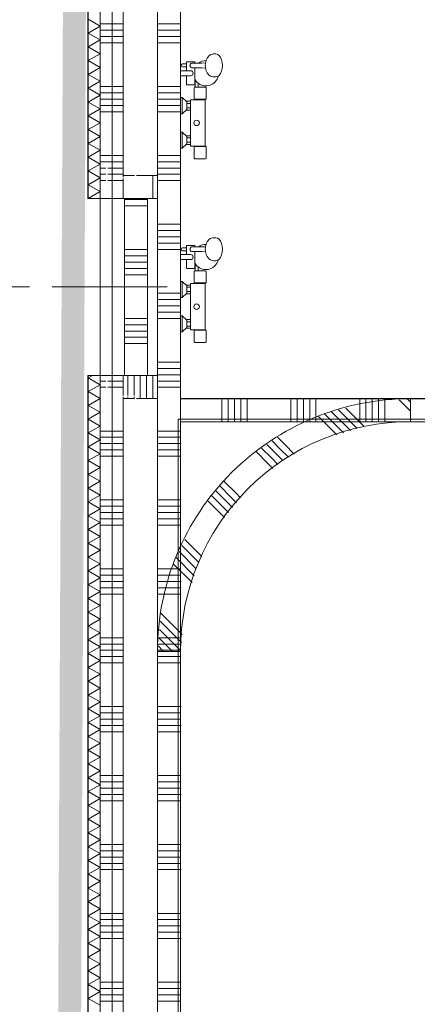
# Model space of a CAD drawing. Header units: millimetres. Extents: x -409 to 257590, y -7854 to 67330.
# Tile 79 of 205: x 57320 to 59051, y 12614 to 16901. Entities that reach past the tile are written whole.
import ezdxf

# ---------------------------------------------------------------- set-up
doc = ezdxf.new("R2010")
doc.units = ezdxf.units.MM
doc.header["$MEASUREMENT"] = 0
doc.linetypes.add('B0202', pattern=[800, 500, -100, 100, -100])
doc.linetypes.add('B0701', pattern=[234.119993, 155.999994, -78.119999])
for name, color, linetype in [('22 NC Binnenwanden', 7, 'Continuous'), ('22 NC Binnenwanden Doorsnede-arcering', 7, 'Continuous'), ('New_22 NC Binnenwanden', 7, 'Continuous'), ('New_22 NC Binnenwanden Deuren', 7, 'Continuous'), ('New_22 NC Binnenwanden Doorsnede-arcering', 7, 'Continuous'), ('New_22 NC Binnenwanden Laagscheidingslijnen', 7, 'Continuous'), ('New_22 NC Binnenwanden Ramen', 7, 'Continuous'), ('New_23 Vloeren', 7, 'Continuous'), ('New_74 Sanitair', 7, 'Continuous'), ('New_Info Wandafwerking aanduiding', 7, 'Continuous'), ('New_Info Wandafwerking aanduiding Doorsnede-arcering', 7, 'Continuous'), ('New_Z Ruimtefuncties Zone omranding', 7, 'Continuous')]:
    doc.layers.add(name, color=color, linetype=linetype)

# ---------------------------------------------------------------- blocks, each defined once
blk = doc.blocks.new('Slab_1_2', base_point=(0, 42578.3))
at = {"layer": 'New_23 Vloeren', "color": 1, "linetype": 'Continuous', "lineweight": 0, "flags": 128}
blk.add_lwpolyline([(58010, 15161.3), (61790, 15161.3), (61790, 12110.1, -0.396084), (60868.1, 11130.4), (60868.1, 11130.3), (59293.4, 11130.3), (59293.4, 8940), (58010, 8940), (58010, 11850)], format="xyb", close=True, dxfattribs=at)
blk = doc.blocks.new('*X153')
at = {"layer": 'New_22 NC Binnenwanden Doorsnede-arcering', "color": 254, "linetype": 'Continuous', "lineweight": 0, "true_color": 0xe9ebeb}
for p, q in [((58971.5, 15246.2), (59021.4, 15196.3)), ((59007.2, 15249.3), (59021.4, 15235)), ((58647.2, 15185.2), (58729.8, 15102.4)), ((58677.8, 15193.4), (58759.6, 15111.4)), ((58708.4, 15201.5), (58789.4, 15120.4)), ((58739.1, 15209.7), (58819.2, 15129.4)), ((58620.4, 15173.2), (58700.1, 15093.4)), ((58395.8, 15051.2), (58435, 15011.9)), ((58418.7, 15067.1), (58454.4, 15031.3)), ((58441.5, 15083.1), (58473.9, 15050.7)), ((58473.9, 15050.7), (58515.3, 15009.2)), ((58350.2, 15019.3), (58396.2, 14973.1)), ((58373, 15035.2), (58415.6, 14992.5)), ((58435, 15011.9), (58464.8, 14982.1)), ((58454.4, 15031.3), (58490, 14995.7)), ((58396.2, 14973.1), (58422.1, 14947.2)), ((58415.6, 14992.5), (58443.4, 14964.7)), ((58210, 14890.3), (58261.6, 14838.7)), ((58172.4, 14850.4), (58222.8, 14799.9)), ((58190.6, 14870.9), (58242.2, 14819.3)), ((58261.6, 14838.7), (58281.3, 14819)), ((58140.4, 14804.8), (58183.9, 14761.1)), ((58156.4, 14827.6), (58203.4, 14780.5)), ((58222.8, 14799.9), (58246.3, 14776.4)), ((58242.2, 14819.3), (58263.8, 14797.7)), ((58183.9, 14761.1), (58211.3, 14733.8)), ((58203.4, 14780.5), (58228.8, 14755.1)), ((58038.2, 14637.9), (58049.3, 14626.7)), ((58049.3, 14626.7), (58112.3, 14563.6)), ((58013.5, 14584.9), (58088.9, 14509.4)), ((58025.8, 14611.4), (58029.9, 14607.3)), ((58029.9, 14607.3), (58098.8, 14538.3)), ((58001.1, 14558.5), (58079.9, 14479.6)), ((57988.8, 14532), (58070.9, 14449.8)), ((57931.5, 14281.3), (58023.8, 14188.9)), ((57934.6, 14317), (58027.3, 14224.2)), ((57928.3, 14245.7), (58020.3, 14153.6)), ((57925.2, 14210), (57984.6, 14150.5)), ((57922.1, 14174.3), (57945.8, 14150.5))]:
    blk.add_line(p, q, dxfattribs=at)
blk = doc.blocks.new('Wall_24_2', base_point=(59021.3, 15150.5))
at = {"layer": 'New_22 NC Binnenwanden', "color": 8, "linetype": 'Continuous', "lineweight": 0, "true_color": 0x778488, "flags": 128}
for points in [[(59021.4, 15250.5), (59021.3, 15150.5)], [(57920, 14150.5), (58020, 14150.5)]]:
    blk.add_lwpolyline(points, dxfattribs=at)
at = {"layer": 'New_22 NC Binnenwanden', "color": 8, "linetype": 'Continuous', "lineweight": 0, "true_color": 0x778488}
for radius in [1100, 1000]:
    blk.add_arc((59020, 14150.5), radius, 89.9252, 180, dxfattribs=at)
at = {"layer": 'New_22 NC Binnenwanden', "color": 8, "lineweight": 0, "true_color": 0x778488}
blk.add_blockref('*X153', (0, 0), dxfattribs=at)
blk = doc.blocks.new('*X542')
at = {"layer": 'New_22 NC Binnenwanden Doorsnede-arcering', "color": 254, "linetype": 'Continuous', "lineweight": 0, "true_color": 0xe9ebeb}
for p, q in [((57670, 16872.5), (57618, 16902.5)), ((57670, 16872.5), (57618, 16842.5)), ((57670, 16812.4), (57618, 16842.5)), ((57670, 16812.4), (57618, 16782.4)), ((57670, 16752.4), (57618, 16782.4)), ((57670, 16752.4), (57618, 16722.4)), ((57670, 16692.4), (57618, 16722.4)), ((57670, 16692.4), (57618, 16662.3)), ((57670, 16632.3), (57618, 16662.3)), ((57670, 16632.3), (57618, 16602.3)), ((57670, 16572.3), (57618, 16602.3)), ((57670, 16572.3), (57618, 16542.2)), ((57670, 16512.2), (57618, 16542.2)), ((57670, 16512.2), (57618, 16482.2)), ((57670, 16452.2), (57618, 16482.2)), ((57670, 16452.2), (57618, 16422.2)), ((57670, 16392.1), (57618, 16422.2)), ((57670, 16392.1), (57618, 16362.1)), ((57670, 16332.1), (57618, 16362.1)), ((57670, 16332.1), (57618, 16302.1)), ((57670, 16272), (57618, 16302.1)), ((57670, 16272), (57618, 16242)), ((57670, 16212), (57618, 16242)), ((57670, 16212), (57618, 16182)), ((57670, 16152), (57618, 16182)), ((57670, 16152), (57618.1, 16122))]:
    blk.add_line(p, q, dxfattribs=at)
blk = doc.blocks.new('*X543')
at = {"layer": 'New_22 NC Binnenwanden Doorsnede-arcering', "color": 254, "linetype": 'Continuous', "lineweight": 0, "true_color": 0xe9ebeb}
for p, q in [((57636.4, 15352), (57618, 15341.4)), ((57670, 15311.3), (57618, 15341.4)), ((57670, 15311.3), (57618, 15281.3)), ((57670, 15251.3), (57618, 15281.3)), ((57670, 15251.3), (57618, 15221.3)), ((57670, 15191.2), (57618, 15221.3)), ((57670, 15191.2), (57618, 15161.2)), ((57670, 15131.2), (57618, 15161.2)), ((57670, 15131.2), (57618, 15101.2)), ((57670, 15071.2), (57618, 15101.2)), ((57670, 15071.2), (57618, 15041.1)), ((57670, 15011.1), (57618, 15041.1)), ((57670, 15011.1), (57618, 14981.1)), ((57670, 14951.1), (57618, 14981.1)), ((57670, 14951.1), (57618, 14921)), ((57670, 14891), (57618, 14921)), ((57670, 14891), (57618, 14861)), ((57670, 14831), (57618, 14861)), ((57670, 14831), (57618, 14801)), ((57670, 14770.9), (57618, 14801)), ((57670, 14770.9), (57618, 14740.9)), ((57670, 14710.9), (57618, 14740.9)), ((57670, 14710.9), (57618, 14680.9)), ((57670, 14650.8), (57618, 14680.9)), ((57670, 14650.8), (57618, 14620.8)), ((57670, 14590.8), (57618, 14620.8)), ((57670, 14590.8), (57618, 14560.8)), ((57670, 14530.8), (57618, 14560.8)), ((57670, 14530.8), (57618, 14500.7)), ((57670, 14470.7), (57618, 14500.7)), ((57670, 14470.7), (57618, 14440.7)), ((57670, 14410.7), (57618, 14440.7)), ((57670, 14410.7), (57618, 14380.6)), ((57670, 14350.6), (57618, 14380.6)), ((57670, 14350.6), (57618, 14320.6)), ((57670, 14290.6), (57618, 14320.6)), ((57670, 14290.6), (57618, 14260.6)), ((57670, 14230.5), (57618, 14260.6)), ((57670, 14230.5), (57618, 14200.5)), ((57670, 14170.5), (57618, 14200.5)), ((57670, 14170.5), (57618, 14140.5)), ((57670, 14110.4), (57618, 14140.5)), ((57670, 14110.4), (57618, 14080.4)), ((57670, 14050.4), (57618, 14080.4)), ((57670, 14050.4), (57618, 14020.4)), ((57670, 13990.4), (57618, 14020.4)), ((57670, 13990.4), (57618, 13960.3)), ((57670, 13930.3), (57618, 13960.3)), ((57670, 13930.3), (57618, 13900.3)), ((57670, 13870.3), (57618, 13900.3)), ((57670, 13870.3), (57618, 13840.2)), ((57670, 13810.2), (57618, 13840.2)), ((57670, 13810.2), (57618, 13780.2)), ((57670, 13750.2), (57618, 13780.2)), ((57670, 13750.2), (57618, 13720.2)), ((57670, 13690.1), (57618, 13720.2)), ((57670, 13690.1), (57618, 13660.1)), ((57670, 13630.1), (57618, 13660.1)), ((57670, 13630.1), (57618, 13600.1)), ((57670, 13570), (57618, 13600.1)), ((57670, 13570), (57618, 13540)), ((57670, 13510), (57618, 13540)), ((57670, 13510), (57618, 13480)), ((57670, 13450), (57618, 13480)), ((57670, 13450), (57618, 13419.9)), ((57670, 13389.9), (57618, 13419.9)), ((57670, 13389.9), (57618, 13359.9)), ((57670, 13329.9), (57618, 13359.9)), ((57670, 13329.9), (57618, 13299.8)), ((57670, 13269.8), (57618, 13299.8)), ((57670, 13269.8), (57618, 13239.8)), ((57670, 13209.8), (57618, 13239.8)), ((57670, 13209.8), (57618, 13179.8)), ((57670, 13149.7), (57618, 13179.8)), ((57670, 13149.7), (57618, 13119.7)), ((57670, 13089.7), (57618, 13119.7)), ((57670, 13089.7), (57618, 13059.7)), ((57670, 13029.6), (57618, 13059.7)), ((57670, 13029.6), (57618, 12999.6)), ((57670, 12969.6), (57618, 12999.6)), ((57670, 12969.6), (57618, 12939.6)), ((57670, 12909.6), (57618, 12939.6)), ((57670, 12909.6), (57618, 12879.5)), ((57670, 12849.5), (57618, 12879.5)), ((57670, 12849.5), (57618, 12819.5)), ((57670, 12789.5), (57618, 12819.5)), ((57670, 12789.5), (57618, 12759.4)), ((57670, 12729.4), (57618, 12759.4)), ((57670, 12729.4), (57618, 12699.4)), ((57670, 12669.4), (57618, 12699.4)), ((57670, 12669.4), (57618, 12639.4)), ((57670, 12609.3), (57618, 12639.4))]:
    blk.add_line(p, q, dxfattribs=at)
blk = doc.blocks.new('D rechthoekige opening 22_16')
at = {"layer": 'New_22 NC Binnenwanden Deuren', "color": 9, "linetype": 'Continuous', "lineweight": 0}
for p, q in [((-385, 52), (-385, 53)), ((-385, 0), (-385, 52)), ((385, 52), (385, 53)), ((385, 0), (385, 52))]:
    blk.add_line(p, q, dxfattribs=at)
at = {"layer": 'New_22 NC Binnenwanden Deuren', "color": 9, "linetype": 'B0701', "lineweight": 0}
blk.add_line((-385, 0), (385, 0), dxfattribs=at)
blk = doc.blocks.new('Wall_118_2', base_point=(57670, 21290))
at = {"layer": 'New_22 NC Binnenwanden', "color": 8, "linetype": 'Continuous', "lineweight": 0, "true_color": 0x778488}
for p, q in [((57618, 16122), (57617, 16122)), ((57670, 16122), (57618, 16122)), ((57618, 15352), (57617, 15352)), ((57670, 15352), (57618, 15352))]:
    blk.add_line(p, q, dxfattribs=at)
at = {"layer": 'New_22 NC Binnenwanden', "color": 8, "linetype": 'Continuous', "lineweight": 0, "true_color": 0x778488, "flags": 128}
for points in [[(57617, 21290), (57617, 16122)], [(57670, 16122), (57670, 21290)], [(57617, 15352), (57617, 10867.4)], [(57670, 10867.4), (57670, 15352)]]:
    blk.add_lwpolyline(points, dxfattribs=at)
at = {"layer": 'New_22 NC Binnenwanden Laagscheidingslijnen', "color": 8, "linetype": 'Continuous', "lineweight": 0, "true_color": 0x778488}
for p, q in [((57618, 21290), (57618, 16122)), ((57618, 15352), (57618, 10867.4))]:
    blk.add_line(p, q, dxfattribs=at)
at = {"layer": 'New_22 NC Binnenwanden', "color": 8, "lineweight": 0, "true_color": 0x778488}
for name in ['*X542', '*X543']:
    blk.add_blockref(name, (0, 0), dxfattribs=at)
at = {"layer": 'New_22 NC Binnenwanden Deuren', "color": 1, "linetype": 'Continuous', "lineweight": 0, "zscale": 1000, "rotation": 90}
blk.add_blockref('D rechthoekige opening 22_16', (57670, 15737), dxfattribs=at)
blk = doc.blocks.new('*X897')
at = {"layer": 'New_22 NC Binnenwanden Doorsnede-arcering', "color": 254, "linetype": 'Continuous', "lineweight": 0, "true_color": 0xe9ebeb}
for p, q in [((58200, 15250), (58200, 15150)), ((58227.4, 15250), (58227.4, 15150)), ((58254.9, 15250), (58254.9, 15150)), ((58282.3, 15250), (58282.3, 15150)), ((58309.7, 15250), (58309.7, 15150)), ((58500, 15250), (58500, 15150)), ((58527.4, 15250), (58527.4, 15150)), ((58554.9, 15250), (58554.9, 15150)), ((58582.3, 15250), (58582.3, 15150)), ((58609.7, 15250), (58609.7, 15150)), ((58800, 15250), (58800, 15150)), ((58827.4, 15250), (58827.4, 15150)), ((58854.9, 15250), (58854.9, 15150)), ((58882.3, 15250), (58882.3, 15150)), ((58909.7, 15250), (58909.7, 15150)), ((59100, 15250), (59100, 15150)), ((59127.4, 15250), (59127.4, 15150)), ((59154.9, 15250), (59154.9, 15150)), ((59182.3, 15250), (59182.3, 15150)), ((59209.7, 15250), (59209.7, 15150)), ((59400, 15250), (59400, 15150)), ((59427.4, 15250), (59427.4, 15150)), ((59454.9, 15250), (59454.9, 15150)), ((59482.3, 15250), (59482.3, 15150)), ((59509.7, 15250), (59509.7, 15150)), ((59700, 15250), (59700, 15150)), ((59727.4, 15250), (59727.4, 15150)), ((59754.9, 15250), (59754.9, 15150)), ((59782.3, 15250), (59782.3, 15150)), ((59809.7, 15250), (59809.7, 15150)), ((60000, 15250), (60000, 15150)), ((60027.4, 15250), (60027.4, 15150)), ((60054.9, 15250), (60054.9, 15150)), ((60082.3, 15250), (60082.3, 15150))]:
    blk.add_line(p, q, dxfattribs=at)
blk = doc.blocks.new('*X898')
at = {"layer": 'New_22 NC Binnenwanden Doorsnede-arcering', "color": 254, "linetype": 'Continuous', "lineweight": 0, "true_color": 0xe9ebeb}
for p, q in [((60900, 15250), (60900, 15150)), ((60927.4, 15250), (60927.4, 15150)), ((60954.9, 15250), (60954.9, 15150)), ((60982.3, 15250), (60982.3, 15150)), ((61009.7, 15250), (61009.7, 15150)), ((61200, 15250), (61200, 15150)), ((61227.4, 15250), (61227.4, 15150)), ((61254.9, 15250), (61254.9, 15150)), ((61282.3, 15250), (61282.3, 15150)), ((61309.7, 15250), (61309.7, 15150)), ((61500, 15250), (61500, 15150)), ((61527.4, 15250), (61527.4, 15150)), ((61554.9, 15250), (61554.9, 15150)), ((61582.3, 15250), (61582.3, 15150)), ((61609.7, 15250), (61609.7, 15150))]:
    blk.add_line(p, q, dxfattribs=at)
blk = doc.blocks.new('R1 22_10')
at = {"layer": 'New_22 NC Binnenwanden Ramen', "color": 1, "linetype": 'Continuous', "lineweight": 0}
for p, q in [((-375, 0), (-308, 0)), ((-308, 0), (-308, -139)), ((-308, 0), (308, 0)), ((308, -139), (308, 0)), ((308, 0), (375, 0)), ((-308, -139), (-375, -139)), ((308, -139), (-308, -139)), ((375, -139), (308, -139))]:
    blk.add_line(p, q, dxfattribs=at)
at = {"layer": 'New_22 NC Binnenwanden Ramen', "color": 9, "linetype": 'Continuous', "lineweight": 0}
for p, q in [((-375, -14), (375, -14)), ((-375, -114), (375, -114))]:
    blk.add_line(p, q, dxfattribs=at)
at = {"layer": 'New_22 NC Binnenwanden Ramen', "color": 7, "linetype": 'Continuous', "lineweight": 0}
for p, q in [((-375, -14), (-375, -114)), ((-375, -14), (-375, -114)), ((375, -14), (375, -114)), ((375, -14), (375, -114))]:
    blk.add_line(p, q, dxfattribs=at)
blk = doc.blocks.new('Wall_222_2', base_point=(61760.1, 15250))
at = {"layer": 'New_22 NC Binnenwanden', "color": 8, "linetype": 'Continuous', "lineweight": 0, "true_color": 0x778488}
for p, q in [((60090, 15250), (60090, 15150)), ((60840, 15250), (60840, 15150))]:
    blk.add_line(p, q, dxfattribs=at)
at = {"layer": 'New_22 NC Binnenwanden', "color": 8, "linetype": 'Continuous', "lineweight": 0, "true_color": 0x778488, "flags": 128}
for points in [[(59980, 15250), (58020, 15250)], [(58020, 15150), (58020, 15250)], [(60090, 15250), (60080, 15250)], [(61760.1, 15250), (60840, 15250)], [(61760.1, 15150), (61760.1, 15250)], [(58020, 15150), (59980, 15150)], [(60080, 15150), (60090, 15150)], [(60840, 15150), (61760.1, 15150)]]:
    blk.add_lwpolyline(points, dxfattribs=at)
at = {"layer": 'New_22 NC Binnenwanden', "color": 8, "lineweight": 0, "true_color": 0x778488}
for name in ['*X897', '*X898']:
    blk.add_blockref(name, (0, 0), dxfattribs=at)
at = {"layer": 'New_22 NC Binnenwanden Ramen', "color": 1, "linetype": 'Continuous', "lineweight": 0, "zscale": 1000}
blk.add_blockref('R1 22_10', (60465, 15264), dxfattribs=at)
blk = doc.blocks.new('*X996')
at = {"layer": 'New_22 NC Binnenwanden Doorsnede-arcering', "color": 254, "linetype": 'Continuous', "lineweight": 0, "true_color": 0xe9ebeb}
for p, q in [((57920, 16882.3), (58020, 16882.3)), ((57920, 16854.9), (58020, 16854.9)), ((57920, 16827.4), (58020, 16827.4)), ((57920, 16800), (58020, 16800)), ((57920, 16609.7), (58020, 16609.7)), ((57920, 16582.3), (58020, 16582.3)), ((57920, 16554.9), (58020, 16554.9)), ((57920, 16527.4), (58020, 16527.4)), ((57920, 16500), (58020, 16500)), ((57920, 16309.7), (58020, 16309.7)), ((57920, 16282.3), (58020, 16282.3)), ((57920, 16254.9), (58020, 16254.9)), ((57920, 16227.4), (58020, 16227.4)), ((57920, 16200), (58020, 16200)), ((57920, 16009.7), (58020, 16009.7)), ((57920, 15982.3), (58020, 15982.3)), ((57920, 15954.9), (58020, 15954.9)), ((57920, 15927.4), (58020, 15927.4)), ((57920, 15900), (58020, 15900)), ((57920, 15709.7), (58020, 15709.7)), ((57920, 15682.3), (58020, 15682.3)), ((57920, 15654.9), (58020, 15654.9)), ((57920, 15627.4), (58020, 15627.4)), ((57920, 15600), (58020, 15600)), ((57920, 15409.7), (58020, 15409.7)), ((57920, 15382.3), (58020, 15382.3)), ((57920, 15354.9), (58020, 15354.9)), ((57920, 15327.4), (58020, 15327.4)), ((57920, 15300), (58020, 15300)), ((57920, 15109.7), (58020, 15109.7)), ((57920, 15082.3), (58020, 15082.3)), ((57920, 15054.9), (58020, 15054.9)), ((57920, 15027.4), (58020, 15027.4)), ((57920, 15000), (58020, 15000)), ((57920, 14809.7), (58020, 14809.7)), ((57920, 14782.3), (58020, 14782.3)), ((57920, 14754.9), (58020, 14754.9)), ((57920, 14727.4), (58020, 14727.4)), ((57920, 14700), (58020, 14700)), ((57920, 14509.7), (58020, 14509.7)), ((57920, 14482.3), (58020, 14482.3)), ((57920, 14454.9), (58020, 14454.9)), ((57920, 14427.4), (58020, 14427.4)), ((57920, 14400), (58020, 14400)), ((57920, 14209.7), (58020, 14209.7)), ((57920, 14182.3), (58020, 14182.3)), ((57920, 14154.9), (58020, 14154.9)), ((57920, 14127.4), (58020, 14127.4)), ((57920, 14100), (58020, 14100)), ((57920, 13909.7), (58020, 13909.7)), ((57920, 13882.3), (58020, 13882.3)), ((57920, 13854.9), (58020, 13854.9)), ((57920, 13827.4), (58020, 13827.4)), ((57920, 13800), (58020, 13800)), ((57920, 13609.7), (58020, 13609.7)), ((57920, 13582.3), (58020, 13582.3)), ((57920, 13554.9), (58020, 13554.9)), ((57920, 13527.4), (58020, 13527.4)), ((57920, 13500), (58020, 13500)), ((57920, 13309.7), (58020, 13309.7)), ((57920, 13282.3), (58020, 13282.3)), ((57920, 13254.9), (58020, 13254.9)), ((57920, 13227.4), (58020, 13227.4)), ((57920, 13200), (58020, 13200)), ((57920, 13009.7), (58020, 13009.7)), ((57920, 12982.3), (58020, 12982.3)), ((57920, 12954.9), (58020, 12954.9)), ((57920, 12927.4), (58020, 12927.4)), ((57920, 12900), (58020, 12900)), ((57920, 12709.7), (58020, 12709.7)), ((57920, 12682.3), (58020, 12682.3)), ((57920, 12654.9), (58020, 12654.9)), ((57920, 12627.4), (58020, 12627.4))]:
    blk.add_line(p, q, dxfattribs=at)
blk = doc.blocks.new('*X1002')
at = {"layer": 'New_22 NC Binnenwanden Doorsnede-arcering', "color": 254, "linetype": 'Continuous', "lineweight": 0, "true_color": 0xe9ebeb}
for p, q in [((57670, 16882.3), (57770, 16882.3)), ((57670, 16854.9), (57770, 16854.9)), ((57670, 16827.4), (57770, 16827.4)), ((57670, 16800), (57770, 16800)), ((57670, 16609.7), (57770, 16609.7)), ((57670, 16582.3), (57770, 16582.3)), ((57670, 16554.9), (57770, 16554.9)), ((57670, 16527.4), (57770, 16527.4)), ((57670, 16500), (57770, 16500)), ((57670, 16309.7), (57770, 16309.7)), ((57670, 16282.3), (57770, 16282.3)), ((57670, 16254.9), (57695, 16254.9)), ((57703.5, 16254.9), (57770, 16254.9)), ((57670, 16227.4), (57695, 16227.4)), ((57703.5, 16227.4), (57770, 16227.4)), ((57670, 16200), (57695, 16200)), ((57703.5, 16200), (57770, 16200))]:
    blk.add_line(p, q, dxfattribs=at)
blk = doc.blocks.new('*X1003')
at = {"layer": 'New_22 NC Binnenwanden Doorsnede-arcering', "color": 254, "linetype": 'Continuous', "lineweight": 0, "true_color": 0xe9ebeb}
for p, q in [((57670, 15327.4), (57695, 15327.4)), ((57703.5, 15327.4), (57770, 15327.4)), ((57670, 15300), (57695, 15300)), ((57703.5, 15300), (57770, 15300)), ((57670, 15109.7), (57770, 15109.7)), ((57670, 15082.3), (57770, 15082.3)), ((57670, 15054.9), (57770, 15054.9)), ((57670, 15027.4), (57770, 15027.4)), ((57670, 15000), (57770, 15000)), ((57670, 14809.7), (57770, 14809.7)), ((57670, 14782.3), (57770, 14782.3)), ((57670, 14754.9), (57770, 14754.9)), ((57670, 14727.4), (57770, 14727.4)), ((57670, 14700), (57770, 14700)), ((57670, 14509.7), (57770, 14509.7)), ((57670, 14482.3), (57770, 14482.3)), ((57670, 14454.9), (57770, 14454.9)), ((57670, 14427.4), (57770, 14427.4)), ((57670, 14400), (57770, 14400)), ((57670, 14209.7), (57770, 14209.7)), ((57670, 14182.3), (57770, 14182.3)), ((57670, 14154.9), (57770, 14154.9)), ((57670, 14127.4), (57770, 14127.4)), ((57670, 14100), (57770, 14100)), ((57670, 13909.7), (57770, 13909.7)), ((57670, 13882.3), (57770, 13882.3)), ((57670, 13854.9), (57770, 13854.9)), ((57670, 13827.4), (57770, 13827.4)), ((57670, 13800), (57770, 13800)), ((57670, 13609.7), (57770, 13609.7)), ((57670, 13582.3), (57770, 13582.3)), ((57670, 13554.9), (57770, 13554.9)), ((57670, 13527.4), (57770, 13527.4)), ((57670, 13500), (57770, 13500)), ((57670, 13309.7), (57770, 13309.7)), ((57670, 13282.3), (57770, 13282.3)), ((57670, 13254.9), (57770, 13254.9)), ((57670, 13227.4), (57770, 13227.4)), ((57670, 13200), (57770, 13200)), ((57670, 13009.7), (57770, 13009.7)), ((57670, 12982.3), (57770, 12982.3)), ((57670, 12954.9), (57770, 12954.9)), ((57670, 12927.4), (57770, 12927.4)), ((57670, 12900), (57770, 12900)), ((57670, 12709.7), (57770, 12709.7)), ((57670, 12682.3), (57770, 12682.3)), ((57670, 12654.9), (57770, 12654.9)), ((57670, 12627.4), (57770, 12627.4))]:
    blk.add_line(p, q, dxfattribs=at)
blk = doc.blocks.new('R nis rechthoekig 22_2')
at = {"layer": 'New_22 NC Binnenwanden Ramen', "color": 1, "linetype": 'Continuous', "lineweight": 0}
for p, q in [((-385, 96), (-385, -11)), ((385, 96), (-385, 96)), ((-385, 96), (385, 96)), ((385, -11), (385, 96)), ((-385, -11), (385, -11))]:
    blk.add_line(p, q, dxfattribs=at)
blk = doc.blocks.new('Wall_247_2', base_point=(57845, 325))
at = {"layer": 'New_22 NC Binnenwanden', "color": 8, "linetype": 'Continuous', "lineweight": 0, "true_color": 0x778488}
for p, q in [((57670, 16122), (57777, 16122)), ((57777, 15352), (57777, 16122)), ((57670, 15352), (57777, 15352))]:
    blk.add_line(p, q, dxfattribs=at)
at = {"layer": 'New_22 NC Binnenwanden', "color": 8, "linetype": 'Continuous', "lineweight": 0, "true_color": 0x778488, "flags": 128}
for points in [[(57670, 21289), (57670, 16122)], [(58020, 8500.9), (58020, 21289)], [(57670, 15352), (57670, 10867.6)]]:
    blk.add_lwpolyline(points, dxfattribs=at)
at = {"layer": 'New_22 NC Binnenwanden Laagscheidingslijnen', "color": 8, "linetype": 'Continuous', "lineweight": 0, "true_color": 0x778488}
for p, q in [((57770, 17275), (57770, 16214.8)), ((57920, 8825), (57920, 17275)), ((57770, 16209.3), (57770, 16122)), ((57770, 15352), (57770, 15264.8)), ((57770, 15259.3), (57770, 8825))]:
    blk.add_line(p, q, dxfattribs=at)
at = {"layer": 'New_22 NC Binnenwanden', "color": 8, "lineweight": 0, "true_color": 0x778488}
for name in ['*X1002', '*X996', '*X1003']:
    blk.add_blockref(name, (0, 0), dxfattribs=at)
at = {"layer": 'New_22 NC Binnenwanden Ramen', "color": 1, "linetype": 'Continuous', "lineweight": 0, "zscale": 1000, "rotation": 89.99999999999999}
blk.add_blockref('R nis rechthoekig 22_2', (57766, 15737), dxfattribs=at)
blk = doc.blocks.new('*X1367')
at = {"layer": 'New_22 NC Binnenwanden Doorsnede-arcering', "color": 254, "linetype": 'Continuous', "lineweight": 0, "true_color": 0xe9ebeb}
for p, q in [((57790.3, 15252), (57790.3, 15259.3)), ((57817.7, 15252), (57817.7, 15259.3))]:
    blk.add_line(p, q, dxfattribs=at)
blk = doc.blocks.new('*X1368')
at = {"layer": 'New_22 NC Binnenwanden Doorsnede-arcering', "color": 254, "linetype": 'Continuous', "lineweight": 0, "true_color": 0xe9ebeb}
for p, q in [((57790.3, 15335.4), (57790.3, 15352)), ((57817.7, 15335.4), (57817.7, 15352)), ((57845.1, 15335.4), (57845.1, 15352)), ((57872.6, 15335.4), (57872.6, 15352)), ((57900, 15335.4), (57900, 15352)), ((57790.3, 15264.8), (57790.3, 15335.4)), ((57817.7, 15264.8), (57817.7, 15335.4)), ((57845.1, 15252), (57845.1, 15335.4)), ((57872.6, 15252), (57872.6, 15335.4)), ((57900, 15252), (57900, 15335.4))]:
    blk.add_line(p, q, dxfattribs=at)
blk = doc.blocks.new('Wall_321_2', base_point=(57770, 15352))
at = {"layer": 'New_22 NC Binnenwanden', "color": 8, "linetype": 'Continuous', "lineweight": 0, "true_color": 0x778488, "flags": 128}
for points in [[(57920, 15352), (57770, 15352)], [(57770, 15352), (57770, 15264.8)], [(57920, 15252), (57920, 15352)], [(57770, 15259.2), (57770, 15252)], [(57770, 15252), (57819.5, 15252)], [(57828, 15252), (57920, 15252)]]:
    blk.add_lwpolyline(points, dxfattribs=at)
at = {"layer": 'New_22 NC Binnenwanden', "color": 8, "lineweight": 0, "true_color": 0x778488}
for name in ['*X1368', '*X1367']:
    blk.add_blockref(name, (0, 0), dxfattribs=at)
blk = doc.blocks.new('*X1370')
at = {"layer": 'New_22 NC Binnenwanden Doorsnede-arcering', "color": 254, "linetype": 'Continuous', "lineweight": 0, "true_color": 0xe9ebeb}
blk.add_line((57900, 16222), (57900, 16122), dxfattribs=at)
blk = doc.blocks.new('Wall_322_2', base_point=(57770, 16122))
at = {"layer": 'New_22 NC Binnenwanden', "color": 8, "linetype": 'Continuous', "lineweight": 0, "true_color": 0x778488, "flags": 128}
for points in [[(57819.5, 16222), (57770, 16222)], [(57770, 16222), (57770, 16214.7)], [(57770, 16209.3), (57770, 16122)], [(57920, 16222), (57828, 16222)], [(57920, 16122), (57920, 16222)], [(57770, 16122), (57920, 16122)]]:
    blk.add_lwpolyline(points, dxfattribs=at)
at = {"layer": 'New_22 NC Binnenwanden', "color": 8, "lineweight": 0, "true_color": 0x778488}
blk.add_blockref('*X1370', (0, 0), dxfattribs=at)
blk = doc.blocks.new('*X1532')
at = {"layer": '22 NC Binnenwanden Doorsnede-arcering', "color": 254, "linetype": 'Continuous', "lineweight": 0, "true_color": 0xe9ebeb}
for p, q in [((57877, 16117.7), (57777, 16117.7)), ((57877, 16090.3), (57777, 16090.3)), ((57877, 15900), (57777, 15900)), ((57877, 15872.6), (57777, 15872.6)), ((57877, 15845.1), (57777, 15845.1)), ((57877, 15817.7), (57777, 15817.7)), ((57877, 15790.3), (57777, 15790.3)), ((57877, 15600), (57777, 15600)), ((57877, 15572.6), (57777, 15572.6)), ((57877, 15545.1), (57777, 15545.1)), ((57877, 15517.7), (57777, 15517.7)), ((57877, 15490.3), (57777, 15490.3))]:
    blk.add_line(p, q, dxfattribs=at)
blk = doc.blocks.new('Wall_398_2', base_point=(57777, 16122))
at = {"layer": '22 NC Binnenwanden', "color": 8, "linetype": 'Continuous', "lineweight": 0, "true_color": 0x778488, "flags": 128}
for points in [[(57777, 16122), (57777, 15352)], [(57777, 16122), (57877, 16122)], [(57877, 15352), (57877, 16122)], [(57777, 15352), (57877, 15352)]]:
    blk.add_lwpolyline(points, dxfattribs=at)
at = {"layer": '22 NC Binnenwanden', "color": 8, "lineweight": 0, "true_color": 0x778488}
blk.add_blockref('*X1532', (0, 0), dxfattribs=at)
blk = doc.blocks.new('Douche armatuur 22')
at = {"layer": 'New_74 Sanitair', "color": 1, "linetype": 'Continuous', "lineweight": 0}
for p, q in [((-40, 0), (-110, 0)), ((-110, 0), (-110, -7)), ((-40, -7), (-40, 0)), ((110, 0), (40, 0)), ((40, 0), (40, -7)), ((110, -7), (110, 0)), ((-110, -7), (-91, -27)), ((-110, -7), (-40, -7)), ((-91, -27), (-94, -27)), ((-94, -27), (-94, -44)), ((-91, -27), (-59, -27)), ((-84.5, -27), (-84.5, -44)), ((-65.5, -27), (-65.5, -44)), ((-59, -27), (-40, -7)), ((-56, -27), (-59, -27)), ((-56, -44), (-56, -27)), ((40, -7), (59, -27)), ((40, -7), (110, -7)), ((59, -27), (56, -27)), ((56, -27), (56, -44)), ((59, -27), (91, -27)), ((65.5, -27), (65.5, -44)), ((84.5, -27), (84.5, -44)), ((91, -27), (110, -7)), ((94, -27), (91, -27)), ((94, -44), (94, -27)), ((205, -26), (166, -26)), ((166, -26), (166, -62)), ((227, 0), (205, 0)), ((205, 0), (205, -26)), ((205, -26), (205, -44)), ((227, -26), (227, 0)), ((243.5, -26), (227, -26)), ((227, -44), (227, -26)), ((227, -44), (227, -26)), ((243.5, -9), (243.5, -26)), ((243.5, -26), (256.5, -26)), ((243.5, -43.3), (245, -42.8)), ((247.4, -41.6), (245, -42.8)), ((245, -42.8), (245.2, -42.7)), ((245, -42.8), (245, -42.8)), ((245.2, -42.7), (247, -42.5)), ((247, -42.5), (253, -42.5)), ((250, -41.2), (247.4, -41.6)), ((252.6, -41.6), (250, -41.2)), ((255, -42.8), (252.6, -41.6)), ((253, -42.5), (254.8, -42.7)), ((254.8, -42.7), (255, -42.8)), ((255, -42.8), (255, -42.8)), ((255, -42.8), (256.5, -43.3)), ((256.5, -26), (256.5, -9)), ((266, -26), (256.5, -26)), ((266, -62), (266, -26)), ((-156, -63.1), (-156, -108.9)), ((-103, -60.1), (-153, -60.1)), ((-103, -61), (-103, -60.1)), ((-101, -61), (-103, -61)), ((-103, -61), (-103, -107)), ((-94, -44), (-101, -44)), ((-101, -44), (-101, -61)), ((-101, -107), (-101, -61)), ((-94, -44), (-56, -44)), ((56, -44), (-56, -44)), ((56, -44), (94, -44)), ((101, -44), (94, -44)), ((101, -61), (101, -44)), ((103, -61), (101, -61)), ((101, -61), (101, -107.2)), ((153, -60.1), (103, -60.1)), ((103, -60.1), (103, -61)), ((103, -107), (103, -61)), ((156, -63.5), (156, -63.1)), ((187.3, -63.5), (156, -63.5)), ((156, -76.5), (156, -63.5)), ((156, -108.9), (156, -76.5)), ((156, -76.5), (172.7, -76.5)), ((166, -62), (190, -62)), ((190, -62), (239.8, -62)), ((239.5, -91.1), (240, -48.8)), ((240, -48.8), (240.2, -47.2)), ((240.2, -47.2), (240.9, -45.7)), ((240.9, -45.7), (242.1, -44.3)), ((242.1, -44.3), (243.5, -43.3)), ((256.5, -43.3), (257.9, -44.3)), ((257.9, -44.3), (259.1, -45.7)), ((259.1, -45.7), (259.8, -47.2)), ((259.8, -47.2), (260, -48.8)), ((260.5, -91.1), (260, -48.8)), ((260.3, -77.9), (260.2, -62)), ((260.2, -62), (266, -62)), ((-153, -111.9), (-103, -111.9)), ((-103, -111.9), (-103, -107)), ((-103, -107), (-101, -107)), ((-101, -107), (-101, -107.2)), ((-101, -107.2), (-101, -107.8)), ((-101, -107.8), (-101, -108)), ((-101, -108), (101, -108)), ((101, -107.2), (101, -107)), ((101, -107), (103, -107)), ((101, -107.8), (101, -107.2)), ((101, -108), (101, -107.8)), ((103, -107), (103, -111.9)), ((103, -111.9), (153, -111.9)), ((208.4, -123.6), (203.6, -130.3)), ((210.5, -121.8), (208.4, -123.6)), ((217.8, -116.4), (210.5, -121.8)), ((227.2, -112.2), (217.8, -116.4)), ((232.4, -110.8), (227.2, -112.2)), ((240.9, -108.8), (232.4, -110.8)), ((239, -109.3), (239.5, -91.1)), ((250, -108.1), (240.9, -108.8)), ((259.1, -108.8), (250, -108.1)), ((267.6, -110.8), (259.1, -108.8)), ((261, -109.3), (260.5, -91.1)), ((267.6, -110.8), (271, -111.7)), ((272.8, -112.2), (271, -111.7)), ((282.2, -116.4), (272.8, -112.2)), ((289.5, -121.8), (282.2, -116.4)), ((291.6, -123.6), (289.5, -121.8)), ((296.4, -130.3), (291.6, -123.6)), ((200.5, -140.4), (200, -143.6)), ((200, -143.6), (200, -154.2)), ((200, -154.2), (201.7, -161.6)), ((202.2, -133), (200.5, -140.4)), ((201.7, -161.6), (203.4, -164)), ((203.6, -130.3), (202.2, -133)), ((203.4, -164), (206.7, -168.5)), ((206.7, -168.5), (214.6, -174.5)), ((285.4, -174.5), (293.3, -168.5)), ((293.3, -168.5), (298.3, -161.6)), ((297.8, -133), (296.4, -130.3)), ((299.5, -140.4), (297.8, -133)), ((298.3, -161.6), (300, -154.2)), ((300, -143.6), (299.5, -140.4)), ((300, -154.2), (300, -143.6)), ((214.6, -174.5), (225, -179)), ((225, -179), (237.1, -181.9)), ((237.1, -181.9), (250, -182.9)), ((250, -182.9), (262.9, -181.9)), ((262.9, -181.9), (275, -179)), ((275, -179), (285.4, -174.5))]:
    blk.add_line(p, q, dxfattribs=at)
blk.add_circle((0, -70), 12, dxfattribs=at)
for centre, radius, start, end in [((250, -9), 6.5, 0, 180), ((-153, -63.1), 3, 90, 180), ((153, -63.1), 3, 0, 90), ((216, -110.5), 55, 141.8869, 256.7735), ((216, -110.5), 55, 121.3994, 141.8869), ((216, -110.5), 55, 118.2578, 121.3994), ((216, -44), 11, 180, 0), ((216.2, -110.3), 54.8, 358.5584, 36.3009), ((-153, -108.9), 3, 180, 270), ((153, -108.9), 3, 270, 0)]:
    blk.add_arc(centre, radius, start, end, dxfattribs=at)
blk = doc.blocks.new('Wall_525_2', base_point=(57518.3, 8500))
at = {"layer": 'New_Info Wandafwerking aanduiding Doorsnede-arcering', "linetype": 'Continuous', "lineweight": 0, "true_color": 0x552178}
blk.add_hatch(color=187, dxfattribs=at).paths.add_polyline_path([(57528.1, 21151.9), (57468.3, 8500.2), (57568.3, 8499.8), (57628.1, 21152.1)])

msp = doc.modelspace()

# ---------------------------------------------------------------- linework, layer by layer
at = {"color": 1, "linetype": 'B0202', "lineweight": 0}
msp.add_line((57962.1, 15737), (33300, 15737), dxfattribs=at)
at = {"layer": 'New_Z Ruimtefuncties Zone omranding', "color": 142, "linetype": 'Continuous', "lineweight": 0, "true_color": 0x0ca2d3, "flags": 128}
for points in [[(58020, 17651.3), (58020, 15251.3), (59980, 15251.3), (59980, 21290), (58020, 21290)], [(45838, -89.1), (57723, -88.7), (57723, 20876.3), (45838, 20876.3), (45838, 19923.2), (45838, 18288.7)]]:
    msp.add_lwpolyline(points, close=True, dxfattribs=at)

# ---------------------------------------------------------------- block references
at = {"layer": '22 NC Binnenwanden', "color": 8, "lineweight": 0, "true_color": 0x778488}
msp.add_blockref('Wall_398_2', (57777, 16122), dxfattribs=at)
at = {"layer": 'New_22 NC Binnenwanden', "color": 8, "lineweight": 0, "true_color": 0x778488}
for name, p in [('Wall_118_2', (57670, 21290)), ('Wall_247_2', (57845, 325)), ('Wall_322_2', (57770, 16122)), ('Wall_321_2', (57770, 15352)), ('Wall_222_2', (61760.1, 15250)), ('Wall_24_2', (59021.3, 15150.5))]:
    msp.add_blockref(name, p, dxfattribs=at)
at = {"layer": 'New_23 Vloeren', "color": 1, "linetype": 'Continuous', "lineweight": 0}
msp.add_blockref('Slab_1_2', (0, 42578.3), dxfattribs=at)
at = {"layer": 'New_74 Sanitair', "color": 1, "linetype": 'Continuous', "lineweight": 0, "zscale": 1000, "rotation": 90}
for p in [(58020, 16451.3), (58020, 15651.3)]:
    msp.add_blockref('Douche armatuur 22', p, dxfattribs=at)
at = {"layer": 'New_Info Wandafwerking aanduiding', "color": 1, "lineweight": 0}
msp.add_blockref('Wall_525_2', (57518.3, 8500), dxfattribs=at)

doc.saveas('drawing.dxf')
